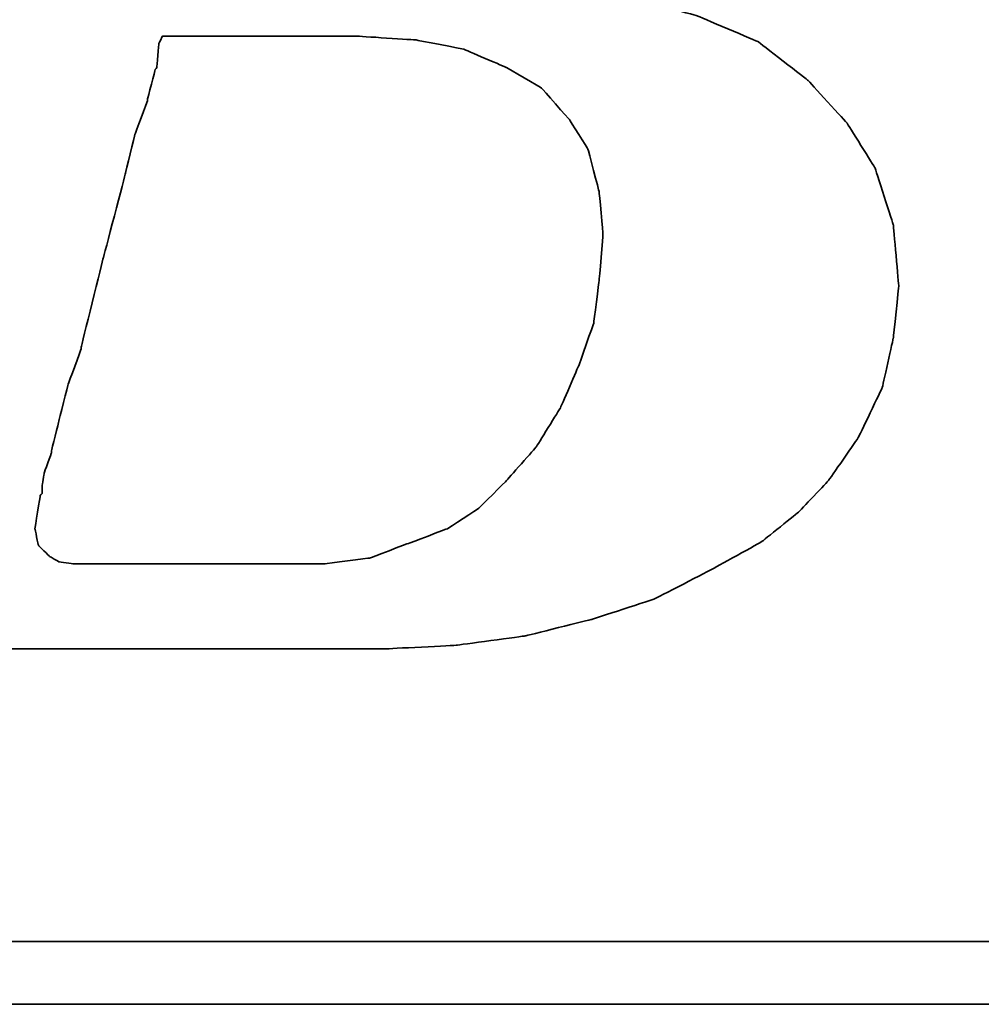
# Model space of a CAD drawing. Header units: millimetres. Extents: x 22 to 196, y 10 to 145.
# Tile 26 of 50: x 176.787 to 177.398, y 89.37 to 89.996. Entities that reach past the tile are written whole.
import ezdxf

# ---------------------------------------------------------------- set-up
doc = ezdxf.new("R2010")
doc.units = ezdxf.units.MM
doc.header["$LTSCALE"] = 0.1
doc.layers.add('DIM', color=4, linetype='CONTINUOUS')
doc.layers.add('layer 1', color=7, linetype='CONTINUOUS')

# ---------------------------------------------------------------- blocks, each defined once
blk = doc.blocks.new('TBI MOTION logo(完整正式版)')
at = {"layer": 'layer 1', "color": 22, "lineweight": 35}
for points, knots in [([(-64.65375, -6.86375), (-64.65375, -6.86375), (-64.84375, -7.29625), (-64.84375, -7.29625), (-64.84375, -7.29625), (-64.84375, -7.29625), (-64.86875, -7.34375), (-64.86875, -7.34375), (-64.86875, -7.34375), (-64.86875, -7.34375), (-64.86875, -7.36875), (-64.86875, -7.36875), (-64.86875, -7.36875), (-64.86875, -7.36875), (-65.15375, -7.65375), (-65.15375, -7.65375), (-65.15375, -7.65375), (-65.15375, -7.65375), (-65.17875, -7.65375), (-65.17875, -7.65375), (-65.17875, -7.65375), (-65.17875, -7.65375), (-65.20375, -7.67875), (-65.20375, -7.67875), (-65.20375, -7.67875), (-65.20375, -7.67875), (-65.58875, -7.87125), (-65.58875, -7.87125), (-65.58875, -7.87125), (-65.58875, -7.87125), (-65.63375, -7.87125), (-65.63375, -7.87125), (-65.63375, -7.87125), (-65.63375, -7.87125), (-65.65875, -7.89375), (-65.65875, -7.89375), (-65.65875, -7.89375), (-65.65875, -7.89375), (-66.09375, -7.94375), (-66.09375, -7.94375), (-66.09375, -7.94375), (-66.09375, -7.94375), (-66.11375, -7.94375), (-66.11375, -7.94375), (-66.11375, -7.94375), (-66.11375, -7.94375), (-66.16375, -7.94375), (-66.16375, -7.94375), (-66.16375, -7.94375), (-66.16375, -7.94375), (-66.30875, -7.94375), (-66.30875, -7.94375), (-66.30875, -7.94375), (-66.30875, -7.94375), (-66.69375, -7.94375), (-66.69375, -7.94375), (-66.69375, -7.94375), (-66.69375, -7.94375), (-67.07375, -7.94375), (-67.07375, -7.94375), (-67.07375, -7.94375), (-67.07375, -7.94375), (-67.12375, -7.94375), (-67.12375, -7.94375), (-67.12375, -7.94375), (-67.12375, -7.94375), (-67.12375, -7.96625), (-67.12375, -7.96625), (-67.12375, -7.96625), (-67.12375, -7.96625), (-67.14875, -7.99125), (-67.14875, -7.99125), (-67.14875, -7.99125), (-67.14875, -7.99125), (-67.24375, -8.34875), (-67.24375, -8.34875), (-67.24375, -8.34875), (-67.24375, -8.34875), (-67.31375, -8.68625), (-67.31375, -8.68625), (-67.31375, -8.68625), (-67.31375, -8.68625), (-67.26875, -8.68625), (-67.26875, -8.68625), (-67.26875, -8.68625), (-67.26875, -8.68625), (-67.07375, -8.68625), (-67.07375, -8.68625), (-67.07375, -8.68625), (-67.07375, -8.68625), (-66.54875, -8.68625), (-66.54875, -8.68625), (-66.54875, -8.68625), (-66.54875, -8.68625), (-65.82625, -8.68625), (-65.82625, -8.68625), (-65.82625, -8.68625), (-65.82625, -8.68625), (-65.01375, -8.68625), (-65.01375, -8.68625), (-65.01375, -8.68625), (-65.01375, -8.68625), (-64.05375, -8.68625), (-64.05375, -8.68625), (-64.05375, -8.68625), (-64.05375, -8.68625), (-62.08375, -8.68625), (-62.08375, -8.68625), (-62.08375, -8.68625), (-62.08375, -8.68625), (-60.06875, -8.68625), (-60.06875, -8.68625), (-60.06875, -8.68625), (-60.06875, -8.68625), (-59.10875, -8.68625), (-59.10875, -8.68625), (-59.10875, -8.68625), (-59.10875, -8.68625), (-58.29375, -8.68625), (-58.29375, -8.68625), (-58.29375, -8.68625), (-58.29375, -8.68625), (-57.57375, -8.68625), (-57.57375, -8.68625), (-57.57375, -8.68625), (-57.57375, -8.68625), (-57.04875, -8.68625), (-57.04875, -8.68625), (-57.04875, -8.68625), (-57.04875, -8.68625), (-56.85375, -8.68625), (-56.85375, -8.68625), (-56.85375, -8.68625), (-56.85375, -8.68625), (-56.70875, -8.68625), (-56.70875, -8.68625), (-56.70875, -8.68625), (-56.70875, -8.68625), (-56.61375, -8.68625), (-56.61375, -8.68625), (-56.61375, -8.68625), (-56.61375, -8.68625), (-56.56875, -8.68625), (-56.56875, -8.68625), (-56.56875, -8.68625), (-56.56875, -8.68625), (-55.65375, -8.63875), (-55.65375, -8.63875), (-55.65375, -8.63875), (-55.65375, -8.63875), (-54.76875, -8.51875), (-54.76875, -8.51875), (-54.76875, -8.51875), (-54.76875, -8.51875), (-53.90375, -8.30375), (-53.90375, -8.30375), (-53.90375, -8.30375), (-53.90375, -8.30375), (-53.08875, -8.03875), (-53.08875, -8.03875), (-53.08875, -8.03875), (-53.08875, -8.03875), (-52.34375, -7.65375), (-52.34375, -7.65375), (-52.34375, -7.65375), (-52.34375, -7.65375), (-51.69875, -7.29625), (-51.69875, -7.29625), (-51.69875, -7.29625), (-51.69875, -7.29625), (-51.21875, -6.91125), (-51.21875, -6.91125), (-51.21875, -6.91125), (-51.21875, -6.91125), (-50.83375, -6.50375), (-50.83375, -6.50375), (-50.83375, -6.50375), (-50.83375, -6.50375), (-50.44875, -5.94875), (-50.44875, -5.94875), (-50.44875, -5.94875), (-50.44875, -5.94875), (-50.13875, -5.30375), (-50.13875, -5.30375), (-50.13875, -5.30375), (-50.13875, -5.30375), (-49.99375, -4.65375), (-49.99375, -4.65375), (-49.99375, -4.65375), (-49.99375, -4.65375), (-49.92375, -3.98375), (-49.92375, -3.98375), (-49.92375, -3.98375), (-49.92375, -3.98375), (-49.99375, -3.19374), (-49.99375, -3.19374), (-49.99375, -3.19374), (-49.99375, -3.19374), (-50.23374, -2.44874), (-50.23374, -2.44874), (-50.23374, -2.44874), (-50.23374, -2.44874), (-50.59375, -1.87374), (-50.59375, -1.87374), (-50.59375, -1.87374), (-50.59375, -1.87374), (-51.09875, -1.31874), (-51.09875, -1.31874), (-51.09875, -1.31874), (-51.09875, -1.31874), (-51.74375, -0.81875), (-51.74375, -0.81875), (-51.74375, -0.81875), (-51.74375, -0.81875), (-52.53875, -0.48125), (-52.53875, -0.48125), (-52.53875, -0.48125), (-52.53875, -0.48125), (-53.47375, -0.21875), (-53.47375, -0.21875), (-53.47375, -0.21875), (-53.47375, -0.21875), (-54.52875, -0.04874), (-54.52875, -0.04874), (-54.52875, -0.04874), (-54.52875, -0.04874), (-55.65375, 0.12125), (-55.65375, 0.12125), (-55.65375, 0.12125), (-55.65375, 0.12125), (-54.50375, 0.28624), (-54.50375, 0.28624), (-54.50375, 0.28624), (-54.50375, 0.28624), (-53.83375, 0.38124), (-53.83375, 0.38124), (-53.83375, 0.38124), (-53.83375, 0.38124), (-53.18375, 0.50125), (-53.18375, 0.50125), (-53.18375, 0.50125), (-53.18375, 0.50125), (-52.55875, 0.66874), (-52.55875, 0.66874), (-52.55875, 0.66874), (-52.55875, 0.66874), (-52.03375, 0.86124), (-52.03375, 0.86124), (-52.03375, 0.86124), (-52.03375, 0.86124), (-51.50374, 1.03124), (-51.50374, 1.03124), (-51.50374, 1.03124), (-51.50374, 1.03124), (-51.09875, 1.27125), (-51.09875, 1.27125), (-51.09875, 1.27125), (-51.09875, 1.27125), (-50.71375, 1.48624), (-50.71375, 1.48624), (-50.71375, 1.48624), (-50.71375, 1.48624), (-50.37625, 1.77625), (-50.37625, 1.77625), (-50.37625, 1.77625), (-50.37625, 1.77625), (-49.82375, 2.37625), (-49.82375, 2.37625), (-49.82375, 2.37625), (-49.82375, 2.37625), (-49.41875, 2.99625), (-49.41875, 2.99625), (-49.41875, 2.99625), (-49.41875, 2.99625), (-49.22375, 3.76625), (-49.22375, 3.76625), (-49.22375, 3.76625), (-49.22375, 3.76625), (-49.15375, 4.50874), (-49.15375, 4.50874), (-49.15375, 4.50874), (-49.15375, 4.50874), (-49.20375, 5.25125), (-49.20375, 5.25125), (-49.20375, 5.25125), (-49.20375, 5.25125), (-49.41875, 5.92625), (-49.41875, 5.92625), (-49.41875, 5.92625), (-49.41875, 5.92625), (-49.77875, 6.47625), (-49.77875, 6.47625), (-49.77875, 6.47625), (-49.77875, 6.47625), (-50.33125, 7.02624), (-50.33125, 7.02624), (-50.33125, 7.02624), (-50.33125, 7.02624), (-51.00125, 7.43625), (-51.00125, 7.43625), (-51.00125, 7.43625), (-51.00125, 7.43625), (-51.79375, 7.72625), (-51.79375, 7.72625), (-51.79375, 7.72625), (-51.79375, 7.72625), (-52.72875, 7.89124), (-52.72875, 7.89124), (-52.72875, 7.89124), (-52.72875, 7.89124), (-53.83375, 7.98625), (-53.83375, 7.98625), (-53.83375, 7.98625), (-53.83375, 7.98625), (-53.92875, 7.98625), (-53.92875, 7.98625), (-53.92875, 7.98625), (-53.92875, 7.98625), (-54.26375, 7.98625), (-54.26375, 7.98625), (-54.26375, 7.98625), (-54.26375, 7.98625), (-54.74375, 7.98625), (-54.74375, 7.98625), (-54.74375, 7.98625), (-54.74375, 7.98625), (-55.36875, 7.98625), (-55.36875, 7.98625), (-55.36875, 7.98625), (-55.36875, 7.98625), (-56.13375, 7.98625), (-56.13375, 7.98625), (-56.13375, 7.98625), (-56.13375, 7.98625), (-56.94875, 7.98625), (-56.94875, 7.98625), (-56.94875, 7.98625), (-56.94875, 7.98625), (-58.77625, 7.98625), (-58.77625, 7.98625), (-58.77625, 7.98625), (-58.77625, 7.98625), (-60.59875, 7.98625), (-60.59875, 7.98625), (-60.59875, 7.98625), (-60.59875, 7.98625), (-61.41375, 7.98625), (-61.41375, 7.98625), (-61.41375, 7.98625), (-61.41375, 7.98625), (-62.17875, 7.98625), (-62.17875, 7.98625), (-62.17875, 7.98625), (-62.17875, 7.98625), (-62.80375, 7.98625), (-62.80375, 7.98625), (-62.80375, 7.98625), (-62.80375, 7.98625), (-63.30625, 7.98625), (-63.30625, 7.98625), (-63.30625, 7.98625), (-63.30625, 7.98625), (-63.57375, 7.98625), (-63.57375, 7.98625), (-63.57375, 7.98625), (-63.57375, 7.98625), (-63.57375, 7.96375), (-63.57375, 7.96375), (-63.57375, 7.96375), (-63.57375, 7.96375), (-63.59875, 7.94125), (-63.59875, 7.94125), (-63.59875, 7.94125), (-63.59875, 7.94125), (-63.69375, 7.55625), (-63.69375, 7.55625), (-63.69375, 7.55625), (-63.69375, 7.55625), (-63.76375, 7.24624), (-63.76375, 7.24624), (-63.76375, 7.24624), (-63.76375, 7.24624), (-63.23875, 7.24624), (-63.23875, 7.24624), (-63.23875, 7.24624), (-63.23875, 7.24624), (-62.75875, 7.24624), (-62.75875, 7.24624), (-62.75875, 7.24624), (-62.75875, 7.24624), (-62.61125, 7.24624), (-62.61125, 7.24624), (-62.61125, 7.24624), (-62.61125, 7.24624), (-62.56625, 7.24624), (-62.56625, 7.24624), (-62.56625, 7.24624), (-62.56625, 7.24624), (-62.22875, 7.24624), (-62.22875, 7.24624), (-62.22875, 7.24624), (-62.22875, 7.24624), (-62.20375, 7.24624), (-62.20375, 7.24624), (-62.20375, 7.24624), (-62.20375, 7.24624), (-62.17875, 7.21875), (-62.17875, 7.21875), (-62.17875, 7.21875), (-62.17875, 7.21875), (-61.96375, 7.17125), (-61.96375, 7.17125), (-61.96375, 7.17125), (-61.96375, 7.17125), (-61.72375, 7.12624), (-61.72375, 7.12624), (-61.72375, 7.12624), (-61.72375, 7.12624), (-61.70375, 7.12624), (-61.70375, 7.12624), (-61.70375, 7.12624), (-61.70375, 7.12624), (-61.55875, 7.07624), (-61.55875, 7.07624), (-61.55875, 7.07624), (-61.55875, 7.07624), (-61.50875, 7.07624), (-61.50875, 7.07624), (-61.50875, 7.07624), (-61.50875, 7.07624), (-61.48375, 7.02624), (-61.48375, 7.02624), (-61.48375, 7.02624), (-61.48375, 7.02624), (-61.31875, 6.83375), (-61.31875, 6.83375), (-61.31875, 6.83375), (-61.31875, 6.83375), (-61.29375, 6.81125), (-61.29375, 6.81125), (-61.29375, 6.81125), (-61.29375, 6.81125), (-61.29375, 6.78625), (-61.29375, 6.78625), (-61.29375, 6.78625), (-61.29375, 6.78625), (-61.19875, 6.50124), (-61.19875, 6.50124), (-61.19875, 6.50124), (-61.19875, 6.50124), (-61.17375, 6.45124), (-61.17375, 6.45124), (-61.17375, 6.45124), (-61.17375, 6.45124), (-61.19875, 6.40625), (-61.19875, 6.40625), (-61.19875, 6.40625), (-61.19875, 6.40625), (-61.26875, 5.99624), (-61.26875, 5.99624), (-61.26875, 5.99624), (-61.26875, 5.99624), (-61.26875, 5.85125), (-61.26875, 5.85125), (-61.26875, 5.85125), (-61.26875, 5.85125), (-61.26875, 5.82625), (-61.26875, 5.82625), (-61.26875, 5.82625), (-61.26875, 5.82625), (-61.29375, 5.80625), (-61.29375, 5.80625), (-61.29375, 5.80625), (-61.29375, 5.80625), (-61.34125, 5.66125), (-61.34125, 5.66125), (-61.34125, 5.66125), (-61.34125, 5.66125), (-61.41375, 5.44625), (-61.41375, 5.44625), (-61.41375, 5.44625), (-61.41375, 5.44625), (-61.48375, 5.15625), (-61.48375, 5.15625), (-61.48375, 5.15625), (-61.48375, 5.15625), (-61.58375, 4.82124), (-61.58375, 4.82124), (-61.58375, 4.82124), (-61.58375, 4.82124), (-61.79875, 4.00375), (-61.79875, 4.00375), (-61.79875, 4.00375), (-61.79875, 4.00375), (-62.05875, 2.99625), (-62.05875, 2.99625), (-62.05875, 2.99625), (-62.05875, 2.99625), (-62.34875, 1.91625), (-62.34875, 1.91625), (-62.34875, 1.91625), (-62.34875, 1.91625), (-62.97375, -0.41124), (-62.97375, -0.41124), (-62.97375, -0.41124), (-62.97375, -0.41124), (-63.59875, -2.75875), (-63.59875, -2.75875), (-63.59875, -2.75875), (-63.59875, -2.75875), (-63.88375, -3.86374), (-63.88375, -3.86374), (-63.88375, -3.86374), (-63.88375, -3.86374), (-64.14875, -4.82374), (-64.14875, -4.82374), (-64.14875, -4.82374), (-64.14875, -4.82374), (-64.36375, -5.64125), (-64.36375, -5.64125), (-64.36375, -5.64125), (-64.36375, -5.64125), (-64.43625, -5.97625), (-64.43625, -5.97625), (-64.43625, -5.97625), (-64.43625, -5.97625), (-64.50875, -6.28625), (-64.50875, -6.28625), (-64.50875, -6.28625), (-64.50875, -6.28625), (-64.50875, -6.30875), (-64.50875, -6.30875), (-64.50875, -6.30875), (-64.50875, -6.30875), (-64.57875, -6.50375), (-64.57875, -6.50375), (-64.57875, -6.50375), (-64.57875, -6.50375), (-64.62875, -6.69625), (-64.62875, -6.69625), (-64.62875, -6.69625), (-64.62875, -6.69625), (-64.62875, -6.76875), (-64.62875, -6.76875), (-64.62875, -6.76875), (-64.62875, -6.76875), (-64.62875, -6.81375), (-64.62875, -6.81375), (-64.62875, -6.81375), (-64.62875, -6.81375), (-64.62875, -6.83875), (-64.62875, -6.83875), (-64.62875, -6.83875), (-64.62875, -6.83875), (-64.65375, -6.86375), (-64.65375, -6.86375)], [0, 0, 0, 0, 0.00719424, 0.00719424, 0.00719424, 0.00719425, 0.01438849, 0.01438849, 0.01438849, 0.0143885, 0.02158273, 0.02158273, 0.02158273, 0.02158274, 0.02877698, 0.02877698, 0.02877698, 0.02877699, 0.03597122, 0.03597122, 0.03597122, 0.03597123, 0.04316547, 0.04316547, 0.04316547, 0.04316548, 0.05035971, 0.05035971, 0.05035971, 0.05035972, 0.05755396, 0.05755396, 0.05755396, 0.05755397, 0.0647482, 0.0647482, 0.0647482, 0.06474821, 0.07194245, 0.07194245, 0.07194245, 0.07194246, 0.07913669, 0.07913669, 0.07913669, 0.0791367, 0.08633094, 0.08633094, 0.08633094, 0.08633095, 0.09352518, 0.09352518, 0.09352518, 0.09352519, 0.10071942, 0.10071942, 0.10071942, 0.10071943, 0.10791367, 0.10791367, 0.10791367, 0.10791368, 0.11510791, 0.11510791, 0.11510791, 0.11510792, 0.12230216, 0.12230216, 0.12230216, 0.12230217, 0.1294964, 0.1294964, 0.1294964, 0.12949641, 0.13669065, 0.13669065, 0.13669065, 0.13669066, 0.14388489, 0.14388489, 0.14388489, 0.1438849, 0.15107914, 0.15107914, 0.15107914, 0.15107915, 0.15827338, 0.15827338, 0.15827338, 0.15827339, 0.16546763, 0.16546763, 0.16546763, 0.16546764, 0.17266187, 0.17266187, 0.17266187, 0.17266188, 0.17985612, 0.17985612, 0.17985612, 0.17985613, 0.18705036, 0.18705036, 0.18705036, 0.18705037, 0.1942446, 0.1942446, 0.1942446, 0.19424461, 0.20143885, 0.20143885, 0.20143885, 0.20143886, 0.20863309, 0.20863309, 0.20863309, 0.2086331, 0.21582734, 0.21582734, 0.21582734, 0.21582735, 0.22302158, 0.22302158, 0.22302158, 0.22302159, 0.23021583, 0.23021583, 0.23021583, 0.23021584, 0.23741007, 0.23741007, 0.23741007, 0.23741008, 0.24460432, 0.24460432, 0.24460432, 0.24460433, 0.25179856, 0.25179856, 0.25179856, 0.25179857, 0.25899281, 0.25899281, 0.25899281, 0.25899282, 0.26618705, 0.26618705, 0.26618705, 0.26618706, 0.27338129, 0.27338129, 0.27338129, 0.2733813, 0.28057554, 0.28057554, 0.28057554, 0.28057555, 0.28776978, 0.28776978, 0.28776978, 0.28776979, 0.29496403, 0.29496403, 0.29496403, 0.29496404, 0.30215827, 0.30215827, 0.30215827, 0.30215828, 0.30935252, 0.30935252, 0.30935252, 0.30935253, 0.31654676, 0.31654676, 0.31654676, 0.31654677, 0.32374101, 0.32374101, 0.32374101, 0.32374102, 0.33093525, 0.33093525, 0.33093525, 0.33093526, 0.3381295, 0.3381295, 0.3381295, 0.33812951, 0.34532374, 0.34532374, 0.34532374, 0.34532375, 0.35251799, 0.35251799, 0.35251799, 0.352518, 0.35971223, 0.35971223, 0.35971223, 0.35971224, 0.36690647, 0.36690647, 0.36690647, 0.36690648, 0.37410072, 0.37410072, 0.37410072, 0.37410073, 0.38129496, 0.38129496, 0.38129496, 0.38129497, 0.38848921, 0.38848921, 0.38848921, 0.38848922, 0.39568345, 0.39568345, 0.39568345, 0.39568346, 0.4028777, 0.4028777, 0.4028777, 0.40287771, 0.41007194, 0.41007194, 0.41007194, 0.41007195, 0.41726619, 0.41726619, 0.41726619, 0.4172662, 0.42446043, 0.42446043, 0.42446043, 0.42446044, 0.43165468, 0.43165468, 0.43165468, 0.43165469, 0.43884892, 0.43884892, 0.43884892, 0.43884893, 0.44604317, 0.44604317, 0.44604317, 0.44604318, 0.45323741, 0.45323741, 0.45323741, 0.45323742, 0.46043165, 0.46043165, 0.46043165, 0.46043166, 0.4676259, 0.4676259, 0.4676259, 0.46762591, 0.47482014, 0.47482014, 0.47482014, 0.47482015, 0.48201439, 0.48201439, 0.48201439, 0.4820144, 0.48920863, 0.48920863, 0.48920863, 0.48920864, 0.49640288, 0.49640288, 0.49640288, 0.49640289, 0.50359712, 0.50359712, 0.50359712, 0.50359713, 0.51079137, 0.51079137, 0.51079137, 0.51079138, 0.51798561, 0.51798561, 0.51798561, 0.51798562, 0.52517986, 0.52517986, 0.52517986, 0.52517987, 0.5323741, 0.5323741, 0.5323741, 0.53237411, 0.53956835, 0.53956835, 0.53956835, 0.53956836, 0.54676259, 0.54676259, 0.54676259, 0.5467626, 0.55395683, 0.55395683, 0.55395683, 0.55395684, 0.56115108, 0.56115108, 0.56115108, 0.56115109, 0.56834532, 0.56834532, 0.56834532, 0.56834533, 0.57553957, 0.57553957, 0.57553957, 0.57553958, 0.58273381, 0.58273381, 0.58273381, 0.58273382, 0.58992806, 0.58992806, 0.58992806, 0.58992807, 0.5971223, 0.5971223, 0.5971223, 0.59712231, 0.60431655, 0.60431655, 0.60431655, 0.60431656, 0.61151079, 0.61151079, 0.61151079, 0.6115108, 0.61870504, 0.61870504, 0.61870504, 0.61870505, 0.62589928, 0.62589928, 0.62589928, 0.62589929, 0.63309353, 0.63309353, 0.63309353, 0.63309354, 0.64028777, 0.64028777, 0.64028777, 0.64028778, 0.64748201, 0.64748201, 0.64748201, 0.64748202, 0.65467626, 0.65467626, 0.65467626, 0.65467627, 0.6618705, 0.6618705, 0.6618705, 0.66187051, 0.66906475, 0.66906475, 0.66906475, 0.66906476, 0.67625899, 0.67625899, 0.67625899, 0.676259, 0.68345324, 0.68345324, 0.68345324, 0.68345325, 0.69064748, 0.69064748, 0.69064748, 0.69064749, 0.69784173, 0.69784173, 0.69784173, 0.69784174, 0.70503597, 0.70503597, 0.70503597, 0.70503598, 0.71223022, 0.71223022, 0.71223022, 0.71223023, 0.71942446, 0.71942446, 0.71942446, 0.71942447, 0.72661871, 0.72661871, 0.72661871, 0.72661872, 0.73381295, 0.73381295, 0.73381295, 0.73381296, 0.74100719, 0.74100719, 0.74100719, 0.7410072, 0.74820144, 0.74820144, 0.74820144, 0.74820145, 0.75539568, 0.75539568, 0.75539568, 0.75539569, 0.76258993, 0.76258993, 0.76258993, 0.76258994, 0.76978417, 0.76978417, 0.76978417, 0.76978418, 0.77697842, 0.77697842, 0.77697842, 0.77697843, 0.78417266, 0.78417266, 0.78417266, 0.78417267, 0.79136691, 0.79136691, 0.79136691, 0.79136692, 0.79856115, 0.79856115, 0.79856115, 0.79856116, 0.8057554, 0.8057554, 0.8057554, 0.80575541, 0.81294964, 0.81294964, 0.81294964, 0.81294965, 0.82014388, 0.82014388, 0.82014388, 0.82014389, 0.82733813, 0.82733813, 0.82733813, 0.82733814, 0.83453237, 0.83453237, 0.83453237, 0.83453238, 0.84172662, 0.84172662, 0.84172662, 0.84172663, 0.84892086, 0.84892086, 0.84892086, 0.84892087, 0.85611511, 0.85611511, 0.85611511, 0.85611512, 0.86330935, 0.86330935, 0.86330935, 0.86330936, 0.8705036, 0.8705036, 0.8705036, 0.87050361, 0.87769784, 0.87769784, 0.87769784, 0.87769785, 0.88489209, 0.88489209, 0.88489209, 0.8848921, 0.89208633, 0.89208633, 0.89208633, 0.89208634, 0.89928058, 0.89928058, 0.89928058, 0.89928059, 0.90647482, 0.90647482, 0.90647482, 0.90647483, 0.91366906, 0.91366906, 0.91366906, 0.91366907, 0.92086331, 0.92086331, 0.92086331, 0.92086332, 0.92805755, 0.92805755, 0.92805755, 0.92805756, 0.9352518, 0.9352518, 0.9352518, 0.93525181, 0.94244604, 0.94244604, 0.94244604, 0.94244605, 0.94964029, 0.94964029, 0.94964029, 0.9496403, 0.95683453, 0.95683453, 0.95683453, 0.95683454, 0.96402878, 0.96402878, 0.96402878, 0.96402879, 0.97122302, 0.97122302, 0.97122302, 0.97122303, 0.97841727, 0.97841727, 0.97841727, 0.97841728, 0.98561151, 0.98561151, 0.98561151, 0.98561152, 0.99280576, 0.99280576, 0.99280576, 0.99280577, 1, 1, 1, 1]), ([(-61.03125, -6.57375), (-61.03125, -6.57375), (-61.03125, -6.67125), (-61.03125, -6.67125), (-61.03125, -6.67125), (-61.03125, -6.67125), (-61.05375, -6.69625), (-61.05375, -6.69625), (-61.05375, -6.69625), (-61.05375, -6.69625), (-61.12375, -7.12875), (-61.12375, -7.12875), (-61.12375, -7.12875), (-61.12375, -7.12875), (-61.07875, -7.34375), (-61.07875, -7.34375), (-61.07875, -7.34375), (-61.07875, -7.34375), (-60.93375, -7.48875), (-60.93375, -7.48875), (-60.93375, -7.48875), (-60.93375, -7.48875), (-60.81375, -7.55625), (-60.81375, -7.55625), (-60.81375, -7.55625), (-60.81375, -7.55625), (-60.62375, -7.58375), (-60.62375, -7.58375), (-60.62375, -7.58375), (-60.62375, -7.58375), (-60.30875, -7.58375), (-60.30875, -7.58375), (-60.30875, -7.58375), (-60.30875, -7.58375), (-59.97375, -7.58375), (-59.97375, -7.58375), (-59.97375, -7.58375), (-59.97375, -7.58375), (-59.87875, -7.58375), (-59.87875, -7.58375), (-59.87875, -7.58375), (-59.87875, -7.58375), (-59.63625, -7.58375), (-59.63625, -7.58375), (-59.63625, -7.58375), (-59.63625, -7.58375), (-58.96875, -7.58375), (-58.96875, -7.58375), (-58.96875, -7.58375), (-58.96875, -7.58375), (-58.29375, -7.58375), (-58.29375, -7.58375), (-58.29375, -7.58375), (-58.29375, -7.58375), (-58.05375, -7.58375), (-58.05375, -7.58375), (-58.05375, -7.58375), (-58.05375, -7.58375), (-57.98375, -7.58375), (-57.98375, -7.58375), (-57.98375, -7.58375), (-57.98375, -7.58375), (-57.35875, -7.58375), (-57.35875, -7.58375), (-57.35875, -7.58375), (-57.35875, -7.58375), (-56.78375, -7.50875), (-56.78375, -7.50875), (-56.78375, -7.50875), (-56.78375, -7.50875), (-56.27875, -7.31875), (-56.27875, -7.31875), (-56.27875, -7.31875), (-56.27875, -7.31875), (-55.77375, -7.12875), (-55.77375, -7.12875), (-55.77375, -7.12875), (-55.77375, -7.12875), (-55.36875, -6.86375), (-55.36875, -6.86375), (-55.36875, -6.86375), (-55.36875, -6.86375), (-55.00875, -6.50375), (-55.00875, -6.50375), (-55.00875, -6.50375), (-55.00875, -6.50375), (-54.62375, -6.06875), (-54.62375, -6.06875), (-54.62375, -6.06875), (-54.62375, -6.06875), (-54.31375, -5.56875), (-54.31375, -5.56875), (-54.31375, -5.56875), (-54.31375, -5.56875), (-54.07375, -5.01625), (-54.07375, -5.01625), (-54.07375, -5.01625), (-54.07375, -5.01625), (-53.87875, -4.46374), (-53.87875, -4.46374), (-53.87875, -4.46374), (-53.87875, -4.46374), (-53.80875, -3.91375), (-53.80875, -3.91375), (-53.80875, -3.91375), (-53.80875, -3.91375), (-53.75875, -3.31375), (-53.75875, -3.31375), (-53.75875, -3.31375), (-53.75875, -3.31375), (-53.80875, -2.75875), (-53.80875, -2.75875), (-53.80875, -2.75875), (-53.80875, -2.75875), (-53.95375, -2.20875), (-53.95375, -2.20875), (-53.95375, -2.20875), (-53.95375, -2.20875), (-54.19375, -1.82625), (-54.19375, -1.82625), (-54.19375, -1.82625), (-54.19375, -1.82625), (-54.55375, -1.41875), (-54.55375, -1.41875), (-54.55375, -1.41875), (-54.55375, -1.41875), (-55.00875, -1.15125), (-55.00875, -1.15125), (-55.00875, -1.15125), (-55.00875, -1.15125), (-55.56125, -0.91375), (-55.56125, -0.91375), (-55.56125, -0.91375), (-55.56125, -0.91375), (-56.18125, -0.79375), (-56.18125, -0.79375), (-56.18125, -0.79375), (-56.18125, -0.79375), (-56.94875, -0.74374), (-56.94875, -0.74374), (-56.94875, -0.74374), (-56.94875, -0.74374), (-56.99875, -0.74374), (-56.99875, -0.74374), (-56.99875, -0.74374), (-56.99875, -0.74374), (-57.09375, -0.74374), (-57.09375, -0.74374), (-57.09375, -0.74374), (-57.09375, -0.74374), (-57.38375, -0.74374), (-57.38375, -0.74374), (-57.38375, -0.74374), (-57.38375, -0.74374), (-57.76875, -0.74374), (-57.76875, -0.74374), (-57.76875, -0.74374), (-57.76875, -0.74374), (-58.24625, -0.74374), (-58.24625, -0.74374), (-58.24625, -0.74374), (-58.24625, -0.74374), (-58.72875, -0.74374), (-58.72875, -0.74374), (-58.72875, -0.74374), (-58.72875, -0.74374), (-59.20875, -0.74374), (-59.20875, -0.74374), (-59.20875, -0.74374), (-59.20875, -0.74374), (-59.46875, -0.74374), (-59.46875, -0.74374), (-59.46875, -0.74374), (-59.46875, -0.74374), (-59.51625, -0.83875), (-59.51625, -0.83875), (-59.51625, -0.83875), (-59.51625, -0.83875), (-59.54375, -1.15125), (-59.54375, -1.15125), (-59.54375, -1.15125), (-59.54375, -1.15125), (-59.56375, -1.17874), (-59.56375, -1.17874), (-59.56375, -1.17874), (-59.56375, -1.17874), (-59.66375, -1.55875), (-59.66375, -1.55875), (-59.66375, -1.55875), (-59.66375, -1.55875), (-59.66375, -1.58375), (-59.66375, -1.58375), (-59.66375, -1.58375), (-59.66375, -1.58375), (-59.82875, -2.01874), (-59.82875, -2.01874), (-59.82875, -2.01874), (-59.82875, -2.01874), (-59.94875, -2.52125), (-59.94875, -2.52125), (-59.94875, -2.52125), (-59.94875, -2.52125), (-60.23875, -3.62375), (-60.23875, -3.62375), (-60.23875, -3.62375), (-60.23875, -3.62375), (-60.52375, -4.77624), (-60.52375, -4.77624), (-60.52375, -4.77624), (-60.52375, -4.77624), (-60.52375, -4.79874), (-60.52375, -4.79874), (-60.52375, -4.79874), (-60.52375, -4.79874), (-60.69125, -5.25375), (-60.69125, -5.25375), (-60.69125, -5.25375), (-60.69125, -5.25375), (-60.81375, -5.73625), (-60.81375, -5.73625), (-60.81375, -5.73625), (-60.81375, -5.73625), (-60.90875, -6.11875), (-60.90875, -6.11875), (-60.90875, -6.11875), (-60.90875, -6.11875), (-60.90875, -6.14375), (-60.90875, -6.14375), (-60.90875, -6.14375), (-60.90875, -6.14375), (-61.00375, -6.40875), (-61.00375, -6.40875), (-61.00375, -6.40875), (-61.00375, -6.40875), (-61.03125, -6.57375), (-61.03125, -6.57375)], [0, 0, 0, 0, 0.01694915, 0.01694915, 0.01694915, 0.01694916, 0.03389831, 0.03389831, 0.03389831, 0.03389832, 0.05084746, 0.05084746, 0.05084746, 0.05084747, 0.06779661, 0.06779661, 0.06779661, 0.06779662, 0.08474576, 0.08474576, 0.08474576, 0.08474577, 0.10169492, 0.10169492, 0.10169492, 0.10169493, 0.11864407, 0.11864407, 0.11864407, 0.11864408, 0.13559322, 0.13559322, 0.13559322, 0.13559323, 0.15254237, 0.15254237, 0.15254237, 0.15254238, 0.16949153, 0.16949153, 0.16949153, 0.16949154, 0.18644068, 0.18644068, 0.18644068, 0.18644069, 0.20338983, 0.20338983, 0.20338983, 0.20338984, 0.22033898, 0.22033898, 0.22033898, 0.22033899, 0.23728814, 0.23728814, 0.23728814, 0.23728815, 0.25423729, 0.25423729, 0.25423729, 0.2542373, 0.27118644, 0.27118644, 0.27118644, 0.27118645, 0.28813559, 0.28813559, 0.28813559, 0.2881356, 0.30508475, 0.30508475, 0.30508475, 0.30508476, 0.3220339, 0.3220339, 0.3220339, 0.32203391, 0.33898305, 0.33898305, 0.33898305, 0.33898306, 0.3559322, 0.3559322, 0.3559322, 0.35593221, 0.37288136, 0.37288136, 0.37288136, 0.37288137, 0.38983051, 0.38983051, 0.38983051, 0.38983052, 0.40677966, 0.40677966, 0.40677966, 0.40677967, 0.42372881, 0.42372881, 0.42372881, 0.42372882, 0.44067797, 0.44067797, 0.44067797, 0.44067798, 0.45762712, 0.45762712, 0.45762712, 0.45762713, 0.47457627, 0.47457627, 0.47457627, 0.47457628, 0.49152542, 0.49152542, 0.49152542, 0.49152543, 0.50847458, 0.50847458, 0.50847458, 0.50847459, 0.52542373, 0.52542373, 0.52542373, 0.52542374, 0.54237288, 0.54237288, 0.54237288, 0.54237289, 0.55932203, 0.55932203, 0.55932203, 0.55932204, 0.57627119, 0.57627119, 0.57627119, 0.5762712, 0.59322034, 0.59322034, 0.59322034, 0.59322035, 0.61016949, 0.61016949, 0.61016949, 0.6101695, 0.62711864, 0.62711864, 0.62711864, 0.62711865, 0.6440678, 0.6440678, 0.6440678, 0.64406781, 0.66101695, 0.66101695, 0.66101695, 0.66101696, 0.6779661, 0.6779661, 0.6779661, 0.67796611, 0.69491525, 0.69491525, 0.69491525, 0.69491526, 0.71186441, 0.71186441, 0.71186441, 0.71186442, 0.72881356, 0.72881356, 0.72881356, 0.72881357, 0.74576271, 0.74576271, 0.74576271, 0.74576272, 0.76271186, 0.76271186, 0.76271186, 0.76271187, 0.77966102, 0.77966102, 0.77966102, 0.77966103, 0.79661017, 0.79661017, 0.79661017, 0.79661018, 0.81355932, 0.81355932, 0.81355932, 0.81355933, 0.83050847, 0.83050847, 0.83050847, 0.83050848, 0.84745763, 0.84745763, 0.84745763, 0.84745764, 0.86440678, 0.86440678, 0.86440678, 0.86440679, 0.88135593, 0.88135593, 0.88135593, 0.88135594, 0.89830508, 0.89830508, 0.89830508, 0.89830509, 0.91525424, 0.91525424, 0.91525424, 0.91525425, 0.93220339, 0.93220339, 0.93220339, 0.9322034, 0.94915254, 0.94915254, 0.94915254, 0.94915255, 0.96610169, 0.96610169, 0.96610169, 0.9661017, 0.98305085, 0.98305085, 0.98305085, 0.98305086, 1, 1, 1, 1]), ([(75.90875, -9.47875), (75.90875, -9.47875), (75.90875, -12.28625), (75.90875, -12.28625), (75.90875, -12.28625), (75.90875, -12.28625), (75.90875, -12.47875), (75.90875, -12.47875), (75.90875, -12.47875), (75.90875, -12.47875), (75.71625, -12.47875), (75.71625, -12.47875), (75.71625, -12.47875), (75.71625, -12.47875), (-88.32875, -12.47875), (-88.32875, -12.47875), (-88.32875, -12.47875), (-88.32875, -12.47875), (-88.32875, -13.29375), (-88.32875, -13.29375), (-88.32875, -13.29375), (-88.32875, -13.29375), (82.89125, -13.29375), (82.89125, -13.29375), (82.89125, -13.29375), (82.89125, -13.29375), (75.90875, -9.47875), (75.90875, -9.47875)], [0, 0, 0, 0, 0.14285714, 0.14285714, 0.14285714, 0.14285715, 0.28571429, 0.28571429, 0.28571429, 0.2857143, 0.42857143, 0.42857143, 0.42857143, 0.42857144, 0.57142857, 0.57142857, 0.57142857, 0.57142858, 0.71428571, 0.71428571, 0.71428571, 0.71428572, 0.85714286, 0.85714286, 0.85714286, 0.85714287, 1, 1, 1, 1])]:
    blk.add_open_spline(points, degree=3, knots=knots, dxfattribs=at)

msp = doc.modelspace()

# ---------------------------------------------------------------- block references
at = {"layer": 'DIM', "color": 7, "xscale": 0.04903855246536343, "yscale": 0.04903855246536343, "zscale": 0.04903855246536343}
msp.add_blockref('TBI MOTION logo(完整正式版)', (179.79376, 90.02219), dxfattribs=at)

doc.saveas('drawing.dxf')
